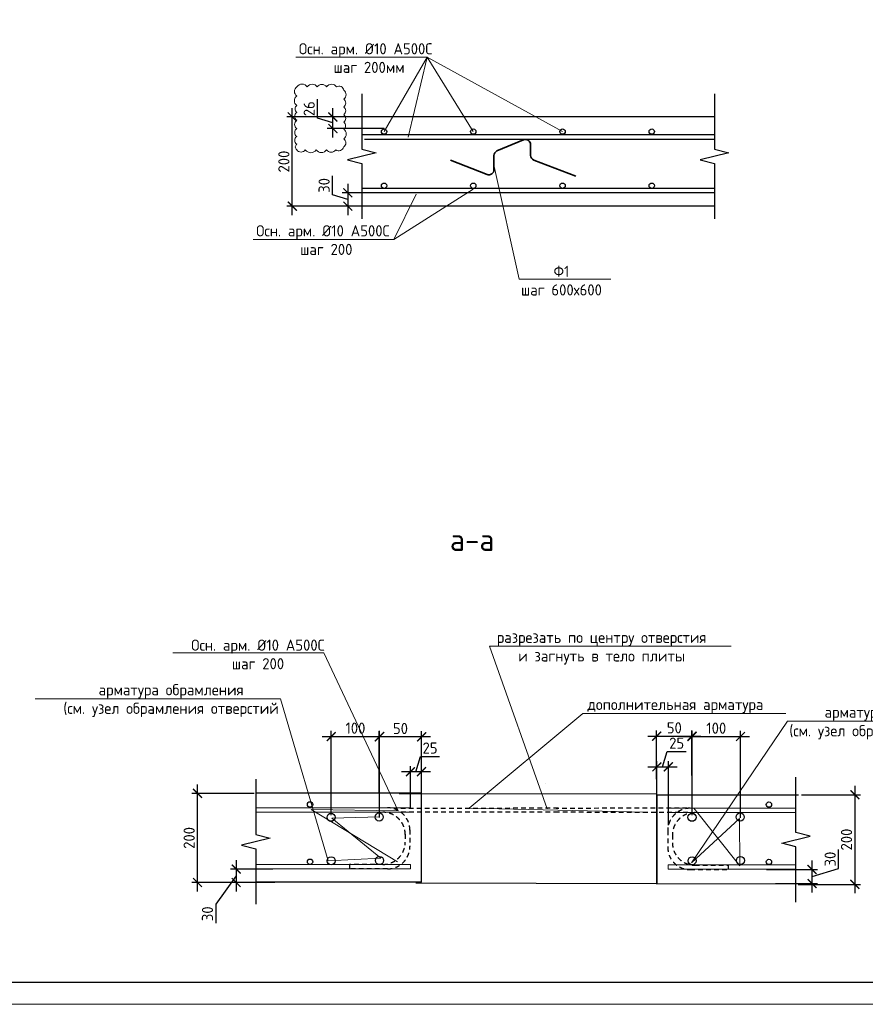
# Model space of a CAD drawing. Header units: millimetres. Extents: x -5898314 to 1055204, y -720802 to 1562611.
# Tile 245 of 256: x -89315 to -70362, y -110930 to -88849. Entities that reach past the tile are written whole.
import ezdxf
from ezdxf import colors
from ezdxf.entities.mleader import LeaderData, LeaderLine
from ezdxf.math import Vec2, Vec3

# ---------------------------------------------------------------- set-up
doc = ezdxf.new("R2010")
doc.units = ezdxf.units.MM
doc.linetypes.add('01 Штриховая _4 мм_', pattern=[6, 3.5, -2.5])
for name, color, linetype, lineweight in [('_0.5', 94, 'Continuous', 50), ('Арматура', 152, 'Continuous', 40), ('Перекрытие ж_бетон', 1, 'Continuous', 30), ('подоснова', 151, 'Continuous', 5), ('поз.', 2, 'Continuous', 25), ('РАЗМЕРЫ', 1, 'Continuous', 9), ('ТОНКИЕ', 7, 'Continuous', 9), ('Узлы', 7, 'Continuous', 0)]:
    doc.layers.add(name, color=color, linetype=linetype, lineweight=lineweight)
doc.layers.add('К_Схемоармирование', color=7, linetype='Continuous')
doc.layers.add('ТОЛСТЫЕ_ОСНОВНЫЕ', color=6, linetype='Continuous')
doc.styles.add('GOST-2.304_Type-B', font='GOST_Common.ttf')
doc.styles.add('ГОСТ 2.304', font='GOST_Common.ttf')
doc.dimstyles.new('СПДС', dxfattribs={"dimscale": 100, "dimtxt": 2.5, "dimasz": 2, "dimexe": 1.25, "dimexo": 0, "dimtad": 1, "dimdec": 0, "dimrnd": 5, "dimtxsty": 'GOST-2.304_Type-B', "dimblk": 'ARCHTICK', "dimcen": 2.5, "dimdle": 2, "dimclrd": 1, "dimclre": 1, "dimclrt": 1, "dimadec": 0, "dimazin": 2, "dimtfac": 0.75, "dimtdec": 0, "dimtmove": 1, "dimatfit": 3, "dimfxl": 1, "dimtfillclr": 256, "dimtolj": 1, "dimarcsym": 1})

# ---------------------------------------------------------------- blocks, each defined once
blk = doc.blocks.new('*U1581')
at = {"layer": 'ТОЛСТЫЕ_ОСНОВНЫЕ', "color": 6}
blk.add_lwpolyline([(20, 5), (886, 5), (886, 415), (20, 415)], close=True, dxfattribs=at)
at = {"layer": 'ТОНКИЕ'}
blk.add_lwpolyline([(0, 0), (891, 0), (891, 420), (0, 420)], close=True, dxfattribs=at)
blk = doc.blocks.new('_ArchTick')
at = {"color": 0, "linetype": 'ByBlock', "const_width": 0.15}
blk.add_lwpolyline([(-0.5, -0.5), (0.5, 0.5)], dxfattribs=at)
blk = doc.blocks.new('*D731')
at = {"layer": 'DEFPOINTS', "color": 0, "lineweight": 0, "transparency": 16777216}
for p in [(-83206, -91031), (-81282, -91031), (-81436, -93031)]:
    blk.add_point(p, dxfattribs=at)
at = {"layer": 'РАЗМЕРЫ', "color": 1, "lineweight": -2, "transparency": 16777216}
for p, q in [((-83206, -93231), (-83206, -90831)), ((-81282, -91031), (-83331, -91031)), ((-81436, -93031), (-83331, -93031))]:
    blk.add_line(p, q, dxfattribs=at)
at = {"layer": 'РАЗМЕРЫ', "color": 1, "lineweight": -2, "transparency": 16777216, "xscale": 200, "yscale": 200, "zscale": 200}
for p, rotation in [((-83206, -91031), 90), ((-83206, -93031), 270)]:
    blk.add_blockref('_ArchTick', p, dxfattribs=dict(at, rotation=rotation))
at = {"layer": 'РАЗМЕРЫ', "color": 1, "lineweight": 0, "transparency": 16777216, "insert": (-83394, -92031), "char_height": 250, "attachment_point": 5, "rotation": 90, "style": 'GOST-2.304_Type-B'}
blk.add_mtext('\\A1;200', dxfattribs=at)
blk = doc.blocks.new('*D732')
at = {"layer": 'DEFPOINTS', "color": 0, "lineweight": 0, "transparency": 16777216}
for p in [(-81371, -92731), (-81961, -93031), (-81371, -93031)]:
    blk.add_point(p, dxfattribs=at)
at = {"layer": 'РАЗМЕРЫ', "color": 1, "lineweight": -2, "transparency": 16777216}
for p, q in [((-82305, -92778), (-82305, -92353)), ((-81371, -92731), (-82086, -92731)), ((-81961, -92531), (-81961, -93231)), ((-81961, -92881), (-82305, -92778)), ((-81371, -93031), (-82086, -93031))]:
    blk.add_line(p, q, dxfattribs=at)
at = {"layer": 'РАЗМЕРЫ', "color": 1, "lineweight": -2, "transparency": 16777216, "xscale": 200, "yscale": 200, "zscale": 200}
for p, rotation in [((-81961, -92731), 90), ((-81961, -93031), 270)]:
    blk.add_blockref('_ArchTick', p, dxfattribs=dict(at, rotation=rotation))
at = {"layer": 'РАЗМЕРЫ', "color": 1, "lineweight": 0, "transparency": 16777216, "insert": (-82493, -92566), "char_height": 250, "attachment_point": 5, "rotation": 90, "style": 'GOST-2.304_Type-B'}
blk.add_mtext('\\A1;30', dxfattribs=at)
blk = doc.blocks.new('_None')
blk = doc.blocks.new('*D1571')
at = {"layer": 'DEFPOINTS', "color": 0, "lineweight": 0, "transparency": 16777216}
for p in [(-80558, -105714), (-80308, -106193), (-80558, -106533)]:
    blk.add_point(p, dxfattribs=at)
at = {"layer": 'РАЗМЕРЫ', "color": 1, "lineweight": -2, "transparency": 16777216}
for p, q in [((-80433, -105714), (-80330, -105371)), ((-80330, -105371), (-79905, -105371)), ((-80108, -105714), (-80758, -105714)), ((-80558, -106533), (-80558, -105589)), ((-80308, -106193), (-80308, -105589))]:
    blk.add_line(p, q, dxfattribs=at)
at = {"layer": 'РАЗМЕРЫ', "color": 1, "lineweight": -2, "transparency": 16777216, "xscale": 200, "yscale": 200, "zscale": 200, "rotation": 180}
blk.add_blockref('_ArchTick', (-80558, -105714), dxfattribs=at)
at = {"layer": 'РАЗМЕРЫ', "color": 1, "lineweight": -2, "transparency": 16777216, "xscale": 200, "yscale": 200, "zscale": 200}
blk.add_blockref('_ArchTick', (-80308, -105714), dxfattribs=at)
at = {"layer": 'РАЗМЕРЫ', "color": 1, "lineweight": 0, "transparency": 16777216, "insert": (-80117, -105183), "char_height": 250, "attachment_point": 5, "style": 'GOST-2.304_Type-B'}
blk.add_mtext('\\A1;25', dxfattribs=at)
blk = doc.blocks.new('*D1572')
at = {"layer": 'DEFPOINTS', "color": 0, "lineweight": 0, "transparency": 16777216}
for p in [(-85330, -106200), (-84057, -106200), (-84138, -108199)]:
    blk.add_point(p, dxfattribs=at)
at = {"layer": 'РАЗМЕРЫ', "color": 1, "lineweight": -2, "transparency": 16777216}
for p, q in [((-84057, -106200), (-85455, -106200)), ((-85330, -108399), (-85330, -106000)), ((-84138, -108199), (-85455, -108199))]:
    blk.add_line(p, q, dxfattribs=at)
at = {"layer": 'РАЗМЕРЫ', "color": 1, "lineweight": -2, "transparency": 16777216, "xscale": 200, "yscale": 200, "zscale": 200}
for p, rotation in [((-85330, -106200), 90), ((-85330, -108199), 270)]:
    blk.add_blockref('_ArchTick', p, dxfattribs=dict(at, rotation=rotation))
at = {"layer": 'РАЗМЕРЫ', "color": 1, "lineweight": 0, "transparency": 16777216, "insert": (-85517, -107199), "char_height": 250, "attachment_point": 5, "rotation": 90, "style": 'GOST-2.304_Type-B'}
blk.add_mtext('\\A1;200', dxfattribs=at)
blk = doc.blocks.new('*D1573')
at = {"layer": 'DEFPOINTS', "color": 0, "lineweight": 0, "transparency": 16777216}
for p in [(-83644, -107898), (-84462, -108199), (-83597, -108199)]:
    blk.add_point(p, dxfattribs=at)
at = {"layer": 'РАЗМЕРЫ', "color": 1, "lineweight": -2, "transparency": 16777216}
for p, q in [((-84462, -107698), (-84462, -108399)), ((-83644, -107898), (-84587, -107898)), ((-84462, -108049), (-84919, -108687)), ((-83597, -108199), (-84587, -108199)), ((-84919, -108687), (-84919, -109112))]:
    blk.add_line(p, q, dxfattribs=at)
at = {"layer": 'РАЗМЕРЫ', "color": 1, "lineweight": -2, "transparency": 16777216, "xscale": 200, "yscale": 200, "zscale": 200}
for p, rotation in [((-84462, -107898), 90), ((-84462, -108199), 270)]:
    blk.add_blockref('_ArchTick', p, dxfattribs=dict(at, rotation=rotation))
at = {"layer": 'РАЗМЕРЫ', "color": 1, "lineweight": 0, "transparency": 16777216, "insert": (-85107, -108900), "char_height": 250, "attachment_point": 5, "rotation": 90, "style": 'GOST-2.304_Type-B'}
blk.add_mtext('\\A1;30', dxfattribs=at)
blk = doc.blocks.new('*D1574')
at = {"layer": 'DEFPOINTS', "color": 0, "lineweight": 0, "transparency": 16777216}
for p in [(-74777, -105605), (-74777, -106914), (-75034, -108232)]:
    blk.add_point(p, dxfattribs=at)
at = {"layer": 'РАЗМЕРЫ', "color": 1, "lineweight": -2, "transparency": 16777216}
for p, q in [((-74906, -105605), (-74803, -105261)), ((-74803, -105261), (-74378, -105261)), ((-75034, -108232), (-75034, -105480)), ((-74777, -106914), (-74777, -105480)), ((-75234, -105605), (-74577, -105605))]:
    blk.add_line(p, q, dxfattribs=at)
at = {"layer": 'РАЗМЕРЫ', "color": 1, "lineweight": -2, "transparency": 16777216, "xscale": 200, "yscale": 200, "zscale": 200, "rotation": 180}
blk.add_blockref('_ArchTick', (-75034, -105605), dxfattribs=at)
at = {"layer": 'РАЗМЕРЫ', "color": 1, "lineweight": -2, "transparency": 16777216, "xscale": 200, "yscale": 200, "zscale": 200}
blk.add_blockref('_ArchTick', (-74777, -105605), dxfattribs=at)
at = {"layer": 'РАЗМЕРЫ', "color": 1, "lineweight": 0, "transparency": 16777216, "insert": (-74590, -105074), "char_height": 250, "attachment_point": 5, "style": 'GOST-2.304_Type-B'}
blk.add_mtext('\\A1;25', dxfattribs=at)
blk = doc.blocks.new('*D1575')
at = {"layer": 'DEFPOINTS', "color": 0, "lineweight": 0, "transparency": 16777216}
for p in [(-71790, -106231), (-71869, -108240), (-70597, -108240)]:
    blk.add_point(p, dxfattribs=at)
at = {"layer": 'РАЗМЕРЫ', "color": 1, "lineweight": -2, "transparency": 16777216}
for p, q in [((-70597, -106031), (-70597, -108440)), ((-71790, -106231), (-70472, -106231)), ((-71869, -108240), (-70472, -108240))]:
    blk.add_line(p, q, dxfattribs=at)
at = {"layer": 'РАЗМЕРЫ', "color": 1, "lineweight": -2, "transparency": 16777216, "xscale": 200, "yscale": 200, "zscale": 200}
for p, rotation in [((-70597, -106231), 90), ((-70597, -108240), 270)]:
    blk.add_blockref('_ArchTick', p, dxfattribs=dict(at, rotation=rotation))
at = {"layer": 'РАЗМЕРЫ', "color": 1, "lineweight": 0, "transparency": 16777216, "insert": (-70784, -107235), "char_height": 250, "attachment_point": 5, "rotation": 90, "style": 'GOST-2.304_Type-B'}
blk.add_mtext('\\A1;200', dxfattribs=at)
blk = doc.blocks.new('*D1576')
at = {"layer": 'DEFPOINTS', "color": 0, "lineweight": 0, "transparency": 16777216}
for p in [(-72574, -107906), (-71556, -107906), (-72374, -108222)]:
    blk.add_point(p, dxfattribs=at)
at = {"layer": 'РАЗМЕРЫ', "color": 1, "lineweight": -2, "transparency": 16777216}
for p, q in [((-70963, -107886), (-70963, -107461)), ((-71556, -108422), (-71556, -107706)), ((-72574, -107906), (-71431, -107906)), ((-71556, -108064), (-70963, -107886)), ((-72374, -108222), (-71431, -108222))]:
    blk.add_line(p, q, dxfattribs=at)
at = {"layer": 'РАЗМЕРЫ', "color": 1, "lineweight": -2, "transparency": 16777216, "xscale": 200, "yscale": 200, "zscale": 200}
for p, rotation in [((-71556, -107906), 90), ((-71556, -108222), 270)]:
    blk.add_blockref('_ArchTick', p, dxfattribs=dict(at, rotation=rotation))
at = {"layer": 'РАЗМЕРЫ', "color": 1, "lineweight": 0, "transparency": 16777216, "insert": (-71150, -107673), "char_height": 250, "attachment_point": 5, "rotation": 90, "style": 'GOST-2.304_Type-B'}
blk.add_mtext('\\A1;30', dxfattribs=at)
blk = doc.blocks.new('*D1577')
at = {"color": 1, "lineweight": -2, "transparency": 16777216}
for p, q in [((-75039, -105879), (-75039, -104793)), ((-74247, -105800), (-74247, -104793)), ((-75239, -104918), (-74047, -104918))]:
    blk.add_line(p, q, dxfattribs=at)
at = {"layer": 'DEFPOINTS', "color": 0, "lineweight": 0, "transparency": 16777216}
for p in [(-74247, -104918), (-75039, -105879), (-74247, -105800, 11856)]:
    blk.add_point(p, dxfattribs=at)
at = {"color": 1, "lineweight": -2, "transparency": 16777216, "xscale": 200, "yscale": 200, "zscale": 200, "rotation": 180}
blk.add_blockref('_ArchTick', (-75039, -104918), dxfattribs=at)
at = {"color": 1, "lineweight": -2, "transparency": 16777216, "xscale": 200, "yscale": 200, "zscale": 200}
blk.add_blockref('_ArchTick', (-74247, -104918), dxfattribs=at)
at = {"color": 1, "lineweight": 0, "transparency": 16777216, "insert": (-74643, -104730), "char_height": 250, "attachment_point": 5, "style": 'GOST-2.304_Type-B'}
blk.add_mtext('\\A1;50', dxfattribs=at)
blk = doc.blocks.new('*D1578')
at = {"color": 1, "lineweight": -2, "transparency": 16777216}
for p, q in [((-74244, -106687), (-74244, -104800)), ((-73160, -106746), (-73160, -104800)), ((-74444, -104925), (-72960, -104925))]:
    blk.add_line(p, q, dxfattribs=at)
at = {"layer": 'DEFPOINTS', "color": 0, "lineweight": 0, "transparency": 16777216}
for p in [(-73160, -104925), (-74244, -106687), (-73160, -106746)]:
    blk.add_point(p, dxfattribs=at)
at = {"color": 1, "lineweight": -2, "transparency": 16777216, "xscale": 200, "yscale": 200, "zscale": 200, "rotation": 180}
blk.add_blockref('_ArchTick', (-74244, -104925), dxfattribs=at)
at = {"color": 1, "lineweight": -2, "transparency": 16777216, "xscale": 200, "yscale": 200, "zscale": 200}
blk.add_blockref('_ArchTick', (-73160, -104925), dxfattribs=at)
at = {"color": 1, "lineweight": 0, "transparency": 16777216, "insert": (-73702, -104737), "char_height": 250, "attachment_point": 5, "style": 'GOST-2.304_Type-B'}
blk.add_mtext('\\A1;100', dxfattribs=at)
blk = doc.blocks.new('*D1579')
at = {"color": 1, "lineweight": -2, "transparency": 16777216}
for p, q in [((-82333, -106687), (-82333, -104800)), ((-81247, -106738), (-81247, -104800)), ((-82533, -104925), (-81047, -104925))]:
    blk.add_line(p, q, dxfattribs=at)
at = {"layer": 'DEFPOINTS', "color": 0, "lineweight": 0, "transparency": 16777216}
for p in [(-81247, -104925), (-82333, -106687), (-81247, -106738)]:
    blk.add_point(p, dxfattribs=at)
at = {"color": 1, "lineweight": -2, "transparency": 16777216, "xscale": 200, "yscale": 200, "zscale": 200, "rotation": 180}
blk.add_blockref('_ArchTick', (-82333, -104925), dxfattribs=at)
at = {"color": 1, "lineweight": -2, "transparency": 16777216, "xscale": 200, "yscale": 200, "zscale": 200}
blk.add_blockref('_ArchTick', (-81247, -104925), dxfattribs=at)
at = {"color": 1, "lineweight": 0, "transparency": 16777216, "insert": (-81790, -104737), "char_height": 250, "attachment_point": 5, "style": 'GOST-2.304_Type-B'}
blk.add_mtext('\\A1;100', dxfattribs=at)
blk = doc.blocks.new('*D1580')
at = {"color": 1, "lineweight": -2, "transparency": 16777216}
for p, q in [((-81255, -106198), (-81255, -104807)), ((-80307, -106198), (-80307, -104807)), ((-80107, -104932), (-81455, -104932))]:
    blk.add_line(p, q, dxfattribs=at)
at = {"layer": 'DEFPOINTS', "color": 0, "lineweight": 0, "transparency": 16777216}
for p in [(-81255, -104932), (-81255, -106198), (-80307, -106198)]:
    blk.add_point(p, dxfattribs=at)
at = {"color": 1, "lineweight": -2, "transparency": 16777216, "xscale": 200, "yscale": 200, "zscale": 200, "rotation": 180}
blk.add_blockref('_ArchTick', (-81255, -104932), dxfattribs=at)
at = {"color": 1, "lineweight": -2, "transparency": 16777216, "xscale": 200, "yscale": 200, "zscale": 200}
blk.add_blockref('_ArchTick', (-80307, -104932), dxfattribs=at)
at = {"color": 1, "lineweight": 0, "transparency": 16777216, "insert": (-80781, -104744), "char_height": 250, "attachment_point": 5, "style": 'GOST-2.304_Type-B'}
blk.add_mtext('\\A1;50', dxfattribs=at)
blk = doc.blocks.new('*D1964')
at = {"layer": 'DEFPOINTS', "color": 0, "lineweight": 0, "transparency": 16777216}
for p in [(-82295, -91031), (-81148, -91031), (-81148, -91292)]:
    blk.add_point(p, dxfattribs=at)
at = {"layer": 'РАЗМЕРЫ', "color": 1, "lineweight": -2, "transparency": 16777216}
for p, q in [((-82639, -91059), (-82639, -90634)), ((-82295, -91492), (-82295, -90831)), ((-82295, -91162), (-82639, -91059)), ((-81148, -91031), (-82420, -91031)), ((-81148, -91292), (-82420, -91292))]:
    blk.add_line(p, q, dxfattribs=at)
at = {"layer": 'РАЗМЕРЫ', "color": 1, "lineweight": -2, "transparency": 16777216, "xscale": 200, "yscale": 200, "zscale": 200}
for p, rotation in [((-82295, -91031), 90), ((-82295, -91292), 270)]:
    blk.add_blockref('_ArchTick', p, dxfattribs=dict(at, rotation=rotation))
at = {"layer": 'РАЗМЕРЫ', "color": 1, "lineweight": 0, "transparency": 16777216, "insert": (-82826, -90846), "char_height": 250, "attachment_point": 5, "rotation": 90, "style": 'GOST-2.304_Type-B'}
blk.add_mtext('\\A1;26', dxfattribs=at)

msp = doc.modelspace()

# ---------------------------------------------------------------- linework, layer by layer
at = {"linetype": '01 Штриховая _4 мм_', "ltscale": 500}
msp.add_line((-77536.29, -105983.65), (-77536.29, -105983.65, -22669.98), dxfattribs=at)
for p, q in [((-80807.12, -106198.97), (-75043.39, -106206.73)), ((-80435.26, -108203.17), (-75044.35, -108219.04))]:
    msp.add_line(p, q)
at = {"color": 3, "linetype": 'Continuous', "lineweight": 30}
for centre, radius in [((-81148.18, -91359.28), 60), ((-79148.18, -91359.28), 60), ((-77148.18, -91359.28), 60), ((-75148.18, -91359.28), 60), ((-81148.18, -92572.24), 60), ((-79148.18, -92572.24), 60), ((-77148.18, -92572.24), 60), ((-75148.18, -92572.24), 60), ((-82807.95, -106448.26), 60), ((-72521.68, -106451.78), 60), ((-82336.22, -106736.06), 90.69), ((-81257.14, -106730.42), 90.69), ((-74246.47, -106736.06), 90.69), ((-73167.39, -106730.42), 90.69), ((-82807.95, -107733.26), 60), ((-82334.19, -107711.7), 90.69), ((-81250.42, -107705.25), 90.69), ((-74244.44, -107711.7), 90.69), ((-73160.67, -107705.25), 90.69), ((-72521.68, -107736.78), 60)]:
    msp.add_circle(centre, radius, dxfattribs=at)
at = {"layer": '_0.5', "color": 240, "lineweight": 0, "true_color": 0xed1f24}
msp.add_lwpolyline([(-83104.18, -91767.72, 0.52056705), (-82914.47, -91767.72, 0.52056705), (-82667.89, -91767.72, 0.52056705), (-82435.1, -91767.72, 0.52056705), (-82230.02, -91767.72, 0.52056705), (-82052.46, -91703.79, 0.52056705), (-82052.46, -91519.6, 0.52056705), (-82052.46, -91304.94, 0.52056705), (-82052.46, -91150.5, 0.52056705), (-82052.46, -90979.38, 0.52056705), (-82052.46, -90805.29, 0.52056705), (-82052.46, -90632.35, 0.52056705), (-82052.46, -90429.44, 0.52056705), (-82212.16, -90354.94, 0.52056705), (-82436.58, -90354.94, 0.52056705), (-82644.66, -90354.94, 0.52056705), (-82869.12, -90354.94, 0.52056705), (-83101.62, -90354.94, 0.52056705), (-83104.18, -90561.3, 0.52056705), (-83104.18, -90773.24, 0.52056705), (-83104.18, -90927.47, 0.52056705), (-83104.18, -91106.22, 0.52056705), (-83104.18, -91290.91, 0.52056705), (-83104.18, -91468.12, 0.52056705), (-83104.18, -91640.43, 0.52056705)], format="xyb", close=True, dxfattribs=at)
at = {"layer": 'Арматура', "color": 2, "lineweight": 0}
for p, q in [((-80182.47, -89692.87), (-83126.04, -89692.87)), ((-80182.47, -89692.87), (-81148.18, -91359.28)), ((-80182.47, -89692.87), (-80606.9, -91487.49)), ((-77148.18, -91359.28), (-80182.47, -89692.87)), ((-79148.18, -91359.28), (-80182.47, -89692.87)), ((-79148.18, -92651.24), (-80927.25, -93775.49)), ((-80927.25, -93775.49), (-80426.9, -92764.46)), ((-80927.25, -93775.49), (-84084.43, -93775.49))]:
    msp.add_line(p, q, dxfattribs=at)
at = {"layer": 'К_Схемоармирование', "lineweight": 35, "ltscale": 10}
for p, q in [((-78022.02, -91544.63), (-78617.28, -91793.6)), ((-77866.36, -91892.83), (-77866.36, -91648.25)), ((-78839.33, -92319.42), (-79661.75, -91999.18)), ((-78686.26, -91897.22), (-78686.26, -92214.76)), ((-76851.67, -92359.52), (-77794.29, -91997.69))]:
    msp.add_line(p, q, dxfattribs=at)
for centre, start, end in [((-77978.68, -91648.25), 0, 112.697162), ((-78573.94, -91897.22), 112.697162, 180), ((-77754.04, -91892.83), 180, 249.00049), ((-78798.58, -92214.76), 248.724511, 0)]:
    msp.add_arc(centre, 112.32, start, end, dxfattribs=at)
at = {"layer": 'Перекрытие ж_бетон', "color": 7, "linetype": 'Continuous', "lineweight": 30}
for p, q in [((-73742.9, -91031.24), (-81648.18, -91031.24)), ((-73742.9, -93031.24), (-81648.18, -93031.24)), ((-80307.93, -106193.26), (-84021.28, -106193.26)), ((-80307.93, -108193.26), (-80307.93, -106193.26)), ((-75034.24, -106232.04), (-71861.62, -106230.37)), ((-75034.24, -106232.04), (-75034.24, -108232.04)), ((-80307.93, -108193.26), (-84021.28, -108193.26)), ((-75034.24, -108232.04), (-71910.39, -108220.7))]:
    msp.add_line(p, q, dxfattribs=at)
at = {"layer": 'Перекрытие ж_бетон', "color": 3, "linetype": 'Continuous', "lineweight": 30}
for p, q in [((-73742.9, -91434.28), (-81648.18, -91434.28)), ((-73742.9, -91533.19), (-81587.18, -91533.19)), ((-73742.9, -92632.24), (-81648.18, -92632.24)), ((-73742.9, -92731.16), (-81648.18, -92731.16)), ((-73742.9, -92731.16), (-81587.18, -92731.16)), ((-81920.43, -107793.01), (-81920.43, -107893.01)), ((-73439.63, -107809.14), (-73439.63, -107909.14))]:
    msp.add_line(p, q, dxfattribs=at)
at = {"layer": 'Перекрытие ж_бетон', "color": 252, "linetype": 'Continuous', "lineweight": 9, "true_color": 0x939598}
for p, q in [((-81070.24, -106523.12), (-84021.28, -106523.12)), ((-80557.95, -106523.26), (-84021.28, -106523.26)), ((-81174.5, -106622.03), (-84021.28, -106622.03)), ((-80557.95, -106622.17), (-84021.28, -106622.17)), ((-74784.22, -106533.13), (-71916.63, -106533.13)), ((-74784.22, -106632.04), (-71916.63, -106632.04)), ((-74324.24, -106533.13), (-71916.63, -106533.13)), ((-74289.77, -106533.45), (-71916.63, -106533.45)), ((-74185.51, -106632.36), (-71916.63, -106632.36)), ((-80557.95, -107793.26), (-84021.28, -107793.26)), ((-81017.92, -107892.17), (-84021.28, -107892.17)), ((-80557.95, -107892.17), (-84021.28, -107892.17)), ((-74784.22, -107803.13), (-71916.63, -107803.13)), ((-74784.22, -107902.04), (-71916.63, -107902.04))]:
    msp.add_line(p, q, dxfattribs=at)
at = {"layer": 'Перекрытие ж_бетон', "color": 3, "linetype": '01 Штриховая _4 мм_', "lineweight": 30, "ltscale": 30}
for p, q in [((-77247.89, -106534.2), (-80917.05, -106537.49, 100.26)), ((-77242.96, -106622.17), (-80764.22, -106620.59)), ((-74353.19, -106532.35), (-77292.39, -106536.57)), ((-74339.95, -106630.17), (-77279.14, -106623.5)), ((-80570.29, -107017.32), (-80570.29, -107393.01)), ((-74789.77, -107033.45), (-74789.77, -107409.14)), ((-80674.55, -107116.23), (-80674.55, -107293.01)), ((-74685.51, -107132.36), (-74685.51, -107309.14)), ((-81174.55, -107793.01), (-81920.43, -107793.01)), ((-81070.29, -107893.01), (-81920.43, -107893.01)), ((-74289.77, -107909.14), (-73439.63, -107909.14)), ((-74185.51, -107809.14), (-73439.63, -107809.14))]:
    msp.add_line(p, q, dxfattribs=at)
at = {"layer": 'Перекрытие ж_бетон', "color": 251, "linetype": 'Continuous', "lineweight": 9, "true_color": 0x636466}
for p, q in [((-80557.95, -107793.26), (-80557.95, -107892.17)), ((-74783.46, -107804.06), (-74783.46, -107902.97))]:
    msp.add_line(p, q, dxfattribs=at)
at = {"layer": 'Перекрытие ж_бетон', "color": 3, "linetype": '01 Штриховая _4 мм_', "lineweight": 30, "ltscale": 30}
for centre, start, end in [((-81173.85, -107122.72), 0, 90), ((-81069.59, -107023.81), 0, 90), ((-74289.77, -107033.45), 90, 180), ((-74185.51, -107132.36), 90, 180), ((-81174.55, -107293.01), 270, 0), ((-74185.51, -107309.14), 180, 270), ((-81070.29, -107393.01), 270, 0), ((-74289.77, -107409.14), 180, 270)]:
    msp.add_arc(centre, 500, start, end, dxfattribs=at)
at = {"layer": 'поз.', "linetype": 'Continuous'}
for points in [[(-81648.18, -90512.14), (-81648.18, -91754.14), (-81328.18, -91834.14), (-81968.18, -91994.14), (-81648.18, -92074.14), (-81648.18, -93316.14)], [(-73742.9, -90512.14), (-73742.9, -91754.14)], [(-73742.9, -91754.14), (-73422.9, -91834.14), (-74062.9, -91994.14)], [(-74062.9, -91994.14), (-73742.9, -92074.14), (-73742.9, -93316.14)], [(-84021.28, -105880.24), (-84021.28, -107122.24), (-83701.28, -107202.24), (-84341.28, -107362.24), (-84021.28, -107442.24), (-84021.28, -108684.24)], [(-71916.63, -108641.94), (-71916.63, -107399.94), (-72236.63, -107319.94), (-71596.63, -107159.94), (-71916.63, -107079.94), (-71916.63, -105837.94)]]:
    msp.add_lwpolyline(points, dxfattribs=at)

# ---------------------------------------------------------------- block references
at = {"xscale": 100, "yscale": 100, "zscale": 100}
msp.add_blockref('*U1581', (-104886.91, -110930.12), dxfattribs=at)

# ---------------------------------------------------------------- texts
at = {"layer": 'Арматура', "color": 2, "lineweight": 0, "char_height": 250, "width": 3270.9984, "attachment_point": 5, "style": 'ГОСТ 2.304'}
for s, insert in [(' \\PОсн. арм. %%C10 А500С\\P шаг 200мм', (-81560.61, -89501.44)), (' \\PОсн. арм. %%C10 А500С\\P шаг 200', (-82519, -93584.06))]:
    msp.add_mtext(s, dxfattribs=dict(at, insert=insert))
at = {"layer": 'Узлы', "color": 1, "linetype": 'Continuous', "lineweight": 0, "style": 'GOST-2.304_Type-B'}
msp.add_text('а-а', height=500, dxfattribs=at).set_placement((-79672.18, -100762.38))

# ---------------------------------------------------------------- dimensions: what is measured, and where the dimension line sits
at = {"lineweight": 0}
for base, p1, p2, text, picture, middle in [((-81247.1, -104924.56), (-82333.3, -106686.9), (-81247.1, -106738.06), '100', '*D1579', (-81790.2, -104737.06)), ((-81255.31, -104931.51), (-80307.08, -106198.23), (-81255.31, -106198.23), '50', '*D1580', (-80781.2, -104744.01)), ((-74246.64, -104917.88), (-75039.22, -105878.99), (-74246.64, -105799.72, 11855.59), '50', '*D1577', (-74642.93, -104730.38)), ((-73160.1, -104924.56), (-74243.55, -106686.9), (-73160.1, -106745.6), '100', '*D1578', (-73701.83, -104737.06))]:
    dim = msp.add_linear_dim(base=base, p1=p1, p2=p2, text=text, dimstyle='СПДС', dxfattribs=at)
    dim.commit()
    dim.dimension.update_dxf_attribs({"geometry": picture, "text_midpoint": middle})
at = {"layer": 'РАЗМЕРЫ', "color": 1, "lineweight": 0}
for base, p1, p2, angle, override, picture, middle in [((-82294.94, -91031.24), (-81148.18, -91292.24), (-81148.18, -91031.24), 90, {"dimlfac": 0.1, "dimrnd": 0}, '*D1964', (-82826.19, -90996.12)), ((-83206.26, -91031.24), (-81435.71, -93031.24), (-81281.75, -91031.24), 90, {"dimlfac": 0.1, "dimrnd": 5}, '*D731', (-83393.76, -92031.24)), ((-81961.38, -93031.24), (-81371.45, -92731.16), (-81371.45, -93031.24), 90, {"dimlfac": 0.1, "dimrnd": 5}, '*D732', (-82492.63, -92715.57)), ((-74777.41, -105604.8), (-75034.24, -108232.04), (-74777.41, -106914.14), 180, {"dimlfac": 0.1}, '*D1574', (-74740.2, -105073.55)), ((-85329.77, -106199.63), (-84138.07, -108199.35), (-84057.48, -106199.63), 90, {"dimlfac": 0.1, "dimrnd": 5}, '*D1572', (-85517.27, -107199.49)), ((-70596.89, -108239.54), (-71790.2, -106230.88), (-71869.17, -108239.54), 270, {"dimlfac": 0.1, "dimrnd": 5}, '*D1575', (-70784.39, -107235.21)), ((-71556.3, -107905.53), (-72374.47, -108222.08), (-72573.52, -107905.53), 270, {"dimlfac": 0.1, "dimrnd": 5}, '*D1576', (-71150.05, -107823.18))]:
    dim = msp.add_linear_dim(base=base, p1=p1, p2=p2, angle=angle, dimstyle='СПДС', override=override, dxfattribs=at)
    dim.commit()
    dim.dimension.update_dxf_attribs({"geometry": picture, "text_midpoint": middle})
dim = msp.add_linear_dim(base=(-80557.95, -105714.31), p1=(-80307.93, -106193.26), p2=(-80557.95, -106533.26), dimstyle='СПДС', override={"dimlfac": 0.1, "dimrnd": 5}, dxfattribs=at)
dim.commit()
dim.dimension.update_dxf_attribs({"geometry": '*D1571', "text_midpoint": (-80267.31, -105183.06)})
dim = msp.add_linear_dim(base=(-84461.73, -108199.35), p1=(-83643.56, -107898.26), p2=(-83596.83, -108199.35), angle=90, dimstyle='СПДС', override={"dimlfac": 0.1}, dxfattribs=at)
dim.commit()
dim.dimension.update_dxf_attribs({"geometry": '*D1573', "text_midpoint": (-84919.21, -108749.96), "dimtype": 160})

# ---------------------------------------------------------------- leaders
at = {"layer": 'подоснова', "color": 4, "lineweight": 0, "ltscale": 0.3}
ml = msp.add_multileader_mtext('Standard', dxfattribs=at)
ml.set_content('Ф1 \\Pшаг 600х600', color=4, style='GOST-2.304_Type-B')
ml.set_leader_properties(color=256, linetype='ByLayer', lineweight=15)
ml.set_arrow_properties(name='NONE')
ml.build(insert=Vec2(0, 0))
ml.multileader.update_dxf_attribs({"text_left_attachment_type": 6, "text_right_attachment_type": 6, "dogleg_length": 0.1, "arrow_head_size": 18})
ctx = ml.context
ctx.base_point, ctx.char_height, ctx.arrow_head_size, ctx.landing_gap_size, ctx.plane_origin = Vec3(-78123.09, -94668.01), 250, 18, 20, Vec3(-87358.8, -88466.68)
ctx.left_attachment, ctx.right_attachment, ctx.text_align_type = 6, 6, 1
notes = []
notes.append((ctx, [(0, (1, 1, 0), (-78123.19, -94668.01), (1, 0), 0.1, [(0, [(-78682.2, -92140.21)], 0, [])])]))
ctx.mtext.insert, ctx.mtext.alignment, ctx.mtext.flow_direction = Vec3(-77172.78, -94368.01), 2, 5
at = {"layer": 'подоснова', "color": 2, "ltscale": 0.3}
ml = msp.add_multileader_mtext('Standard', dxfattribs=at)
ml.set_content('разрезать по центру отверстия \\Pи загнуть в тело плиты', color=2, style='GOST-2.304_Type-B')
ml.set_leader_properties(color=256, linetype='ByLayer', lineweight=15)
ml.set_arrow_properties(name='NONE')
ml.build(insert=Vec2(0, 0))
ml.multileader.update_dxf_attribs({"text_left_attachment_type": 6, "text_right_attachment_type": 6, "dogleg_length": 0.1, "arrow_head_size": 18})
ctx = ml.context
ctx.base_point, ctx.char_height, ctx.arrow_head_size, ctx.landing_gap_size, ctx.plane_origin = Vec3(-78783.09, -102901.19), 250, 18, 20, Vec3(-80866.47, -98692.77)
ctx.left_attachment, ctx.right_attachment, ctx.text_align_type = 6, 6, 1
notes.append((ctx, [(0, (1, 1, 0), (-78783.19, -102901.19), (1, 0), 0.1, [(0, [(-77491.88, -106544.28)], 0, [])])]))
ctx.mtext.insert, ctx.mtext.alignment, ctx.mtext.flow_direction = Vec3(-76272.19, -102576.19), 2, 5
ml = msp.add_multileader_mtext('Standard', dxfattribs=at)
ml.set_content('Осн. арм. %%C10 А500С\\Pшаг 200', color=2, style='GOST-2.304_Type-B')
ml.set_leader_properties(color=256, linetype='ByLayer', lineweight=15)
ml.set_arrow_properties(name='NONE')
ml.build(insert=Vec2(0, 0))
ml.multileader.update_dxf_attribs({"text_left_attachment_type": 6, "text_right_attachment_type": 6, "dogleg_length": 0.1, "arrow_head_size": 18})
ctx = ml.context
ctx.base_point, ctx.char_height, ctx.arrow_head_size, ctx.landing_gap_size, ctx.plane_origin = Vec3(-85447.64, -103050.22, 200), 250, 18, 20, Vec3(-92389.22, -99719.77, 200)
ctx.left_attachment, ctx.right_attachment, ctx.text_align_type = 6, 6, 1
notes.append((ctx, [(1, (1, 1, 0), (-82500.72, -103050.22, 200), (-1, 0), 0.1, [(4, [(-80849.46, -107735.82, 200), (-82778.61, -106559.6, 200), (-80834.25, -106591.59, 200)], 0, [])])]))
ctx.mtext.insert, ctx.mtext.alignment, ctx.mtext.flow_direction = Vec3(-83974.23, -102750.22, 200), 2, 5
ml = msp.add_multileader_mtext('Standard', dxfattribs=at)
ml.set_content('арматура обрамления \\P(см. узел обрамления отверстий', color=2, style='GOST-2.304_Type-B')
ml.set_leader_properties(color=256, linetype='ByLayer', lineweight=15)
ml.set_arrow_properties(name='NONE')
ml.build(insert=Vec2(0, 0))
ml.multileader.update_dxf_attribs({"text_left_attachment_type": 6, "text_right_attachment_type": 6, "dogleg_length": 0.1, "arrow_head_size": 18})
ctx = ml.context
ctx.base_point, ctx.char_height, ctx.arrow_head_size, ctx.landing_gap_size, ctx.plane_origin = Vec3(-88376.65, -104076.16), 250, 18, 20, Vec3(-84110.35, -98711.78)
ctx.left_attachment, ctx.right_attachment, ctx.text_align_type = 6, 6, 1
notes.append((ctx, [(1, (1, 1, 0), (-83467.23, -104076.16), (-1, 0), 0.1, [(1, [(-81241.4, -106726.51), (-82321.42, -106755.09), (-81224.23, -107656.16), (-82404.36, -107713.09)], 0, [])])]))
ctx.mtext.insert, ctx.mtext.alignment, ctx.mtext.flow_direction = Vec3(-85921.99, -103751.16), 2, 5
ml = msp.add_multileader_mtext('Standard', dxfattribs=at)
ml.set_content('дополнительная арматура', color=2, style='GOST-2.304_Type-B')
ml.set_leader_properties(color=256, linetype='ByLayer', lineweight=15)
ml.set_arrow_properties(name='NONE')
ml.build(insert=Vec2(0, 0))
ml.multileader.update_dxf_attribs({"text_left_attachment_type": 6, "text_right_attachment_type": 6, "dogleg_length": 0.1, "arrow_head_size": 18})
ctx = ml.context
ctx.base_point, ctx.char_height, ctx.arrow_head_size, ctx.landing_gap_size, ctx.plane_origin = Vec3(-76694.23, -104404.97), 250, 18, 20, Vec3(-78777.6, -100196.55)
ctx.left_attachment, ctx.right_attachment, ctx.text_align_type = 6, 6, 1
notes.append((ctx, [(0, (1, 1, 0), (-76694.33, -104404.97), (1, 0), 0.1, [(1, [(-75264.36, -106620.69), (-79244.46, -106534.3)], 0, [])])]))
ctx.mtext.insert, ctx.mtext.alignment, ctx.mtext.flow_direction = Vec3(-74618.93, -104079.97), 2, 5
ml = msp.add_multileader_mtext('Standard', dxfattribs=at)
ml.set_content('арматура обрамления \\P(см. узел обрамления отверстий', color=2, style='GOST-2.304_Type-B')
ml.set_leader_properties(color=256, linetype='ByLayer', lineweight=15)
ml.set_arrow_properties(name='NONE')
ml.build(insert=Vec2(0, 0))
ml.multileader.update_dxf_attribs({"text_left_attachment_type": 6, "text_right_attachment_type": 6, "dogleg_length": 0.1, "arrow_head_size": 18})
ctx = ml.context
ctx.base_point, ctx.char_height, ctx.arrow_head_size, ctx.landing_gap_size, ctx.plane_origin = Vec3(-72104.83, -104578.45), 250, 18, 20, Vec3(-71154.2, -100196.55)
ctx.left_attachment, ctx.right_attachment, ctx.text_align_type = 6, 6, 1
notes.append((ctx, [(0, (1, 1, 0), (-72104.93, -104578.45), (1, 0), 0.1, [(3, [(-74207.84, -106534.3), (-73174.34, -107825.77), (-73184.18, -106761.95), (-74254.79, -107757.31)], 0, [])])]))
ctx.mtext.insert, ctx.mtext.alignment, ctx.mtext.flow_direction = Vec3(-69650.17, -104253.45), 2, 5
for ctx, leaders in notes:
    for number, flags, end, landing, length, lines in leaders:
        leader = LeaderData()
        leader.index, (leader.has_last_leader_line, leader.has_dogleg_vector, leader.attachment_direction) = number, flags
        leader.last_leader_point, leader.dogleg_vector, leader.dogleg_length = Vec3(end), Vec3(landing), length
        for number, points, colour, breaks in lines:
            line = LeaderLine()
            line.index, line.vertices, line.color, line.breaks = number, Vec3.list(points), colors.encode_raw_color(colour), breaks
            leader.lines.append(line)
        ctx.leaders.append(leader)

doc.saveas('drawing.dxf')
